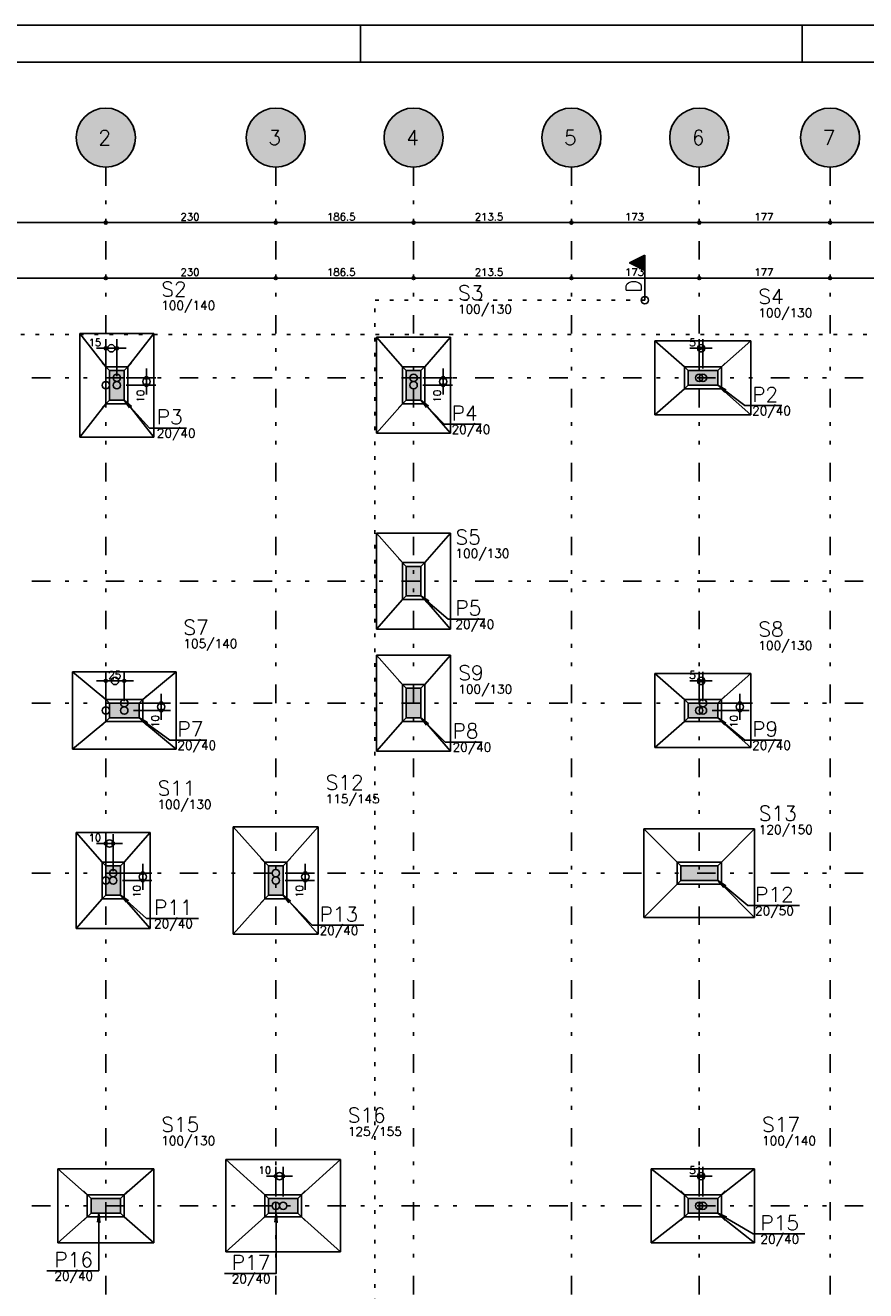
# Model space of a CAD drawing. Extents: x 0 to 119, y 0 to 84.
# Tile 4 of 9: x 24 to 47, y 50 to 84. Entities that reach past the tile are written whole.
import ezdxf

# ---------------------------------------------------------------- set-up
doc = ezdxf.new("R2010")
doc.units = 0
doc.header["$MEASUREMENT"] = 0
doc.linetypes.add('ESTILO_TQS_0002', pattern=[0.4, 0.1, -0.3])
doc.linetypes.add('ESTILO_TQS_0004', pattern=[2, 0.5, -0.4, 0.1, -0.4, 0.1, -0.5])
for name, color, linetype in [('1', 1, 'CONTINUOUS'), ('2', 2, 'CONTINUOUS'), ('3', 3, 'CONTINUOUS'), ('6', 6, 'CONTINUOUS'), ('8', 8, 'CONTINUOUS'), ('9', 9, 'CONTINUOUS')]:
    doc.layers.add(name, color=color, linetype=linetype)
doc.styles.get("Standard").update_dxf_attribs({"font": 'ROMANS.SHX'})

msp = doc.modelspace()

# ---------------------------------------------------------------- linework, layer by layer
at = {"layer": '1', "linetype": 'Continuous'}
for p, q in [((0, 84.1), (118.9, 84.1)), ((32.95, 83.1), (32.95, 84.1)), ((44.9, 83.1), (44.9, 84.1)), ((15.405, 78.761), (26.305, 78.761)), ((25.805, 78.761), (30.905, 78.761)), ((26.055, 78.761), (26.055, 78.761)), ((26.055, 78.761), (26.055, 78.761)), ((30.405, 78.761), (34.635, 78.761)), ((30.655, 78.761), (30.655, 78.761)), ((30.655, 78.761), (30.655, 78.761)), ((34.135, 78.761), (38.905, 78.761)), ((34.385, 78.761), (34.385, 78.761)), ((34.385, 78.761), (34.385, 78.761)), ((38.405, 78.761), (42.365, 78.761)), ((38.655, 78.761), (38.655, 78.761)), ((38.655, 78.761), (38.655, 78.761)), ((41.865, 78.761), (45.905, 78.761)), ((42.115, 78.761), (42.115, 78.761)), ((42.115, 78.761), (42.115, 78.761)), ((45.405, 78.761), (55.365, 78.761)), ((45.655, 78.761), (45.655, 78.761)), ((45.655, 78.761), (45.655, 78.761)), ((15.405, 77.261), (26.305, 77.261)), ((25.805, 77.261), (30.905, 77.261)), ((26.055, 77.261), (26.055, 77.261)), ((26.055, 77.261), (26.055, 77.261)), ((30.405, 77.261), (34.635, 77.261)), ((30.655, 77.261), (30.655, 77.261)), ((30.655, 77.261), (30.655, 77.261)), ((34.135, 77.261), (38.905, 77.261)), ((34.385, 77.261), (34.385, 77.261)), ((34.385, 77.261), (34.385, 77.261)), ((38.405, 77.261), (42.365, 77.261)), ((38.655, 77.261), (38.655, 77.261)), ((38.655, 77.261), (38.655, 77.261)), ((41.865, 77.261), (45.905, 77.261)), ((42.115, 77.261), (42.115, 77.261)), ((42.115, 77.261), (42.115, 77.261)), ((45.405, 77.261), (55.365, 77.261)), ((45.655, 77.261), (45.655, 77.261)), ((45.655, 77.261), (45.655, 77.261)), ((26.605, 75.361), (25.805, 75.361)), ((26.605, 75.361), (25.805, 75.361)), ((26.055, 74.611), (26.055, 75.611)), ((26.055, 74.611), (26.055, 75.611)), ((26.355, 74.611), (26.355, 75.611)), ((26.355, 74.611), (26.355, 75.611)), ((42.465, 75.361), (41.865, 75.361)), ((42.465, 75.361), (41.865, 75.361)), ((42.115, 74.811), (42.115, 75.611)), ((42.115, 74.811), (42.115, 75.611)), ((42.215, 74.811), (42.215, 75.611)), ((42.215, 74.811), (42.215, 75.611)), ((26.155, 74.761), (25.955, 74.961)), ((26.555, 74.761), (26.755, 74.961)), ((27.155, 74.111), (27.155, 74.811)), ((27.155, 74.111), (27.155, 74.811)), ((34.185, 74.761), (33.985, 74.961)), ((34.585, 74.761), (34.785, 74.961)), ((35.185, 74.111), (35.185, 74.811)), ((35.185, 74.111), (35.185, 74.811)), ((41.815, 74.761), (41.615, 74.961)), ((42.615, 74.761), (42.815, 74.961)), ((26.055, 74.361), (26.055, 74.361)), ((26.055, 74.361), (26.055, 74.361)), ((26.355, 74.561), (26.355, 74.561)), ((26.355, 74.561), (26.355, 74.561)), ((26.355, 74.361), (26.355, 74.361)), ((26.355, 74.361), (26.355, 74.361)), ((26.355, 74.361), (26.355, 74.361)), ((26.355, 74.361), (26.355, 74.361)), ((26.355, 74.361), (26.355, 74.361)), ((26.355, 74.361), (26.355, 74.361)), ((26.605, 74.561), (27.405, 74.561)), ((26.605, 74.561), (27.405, 74.561)), ((26.605, 74.361), (27.405, 74.361)), ((26.605, 74.361), (27.405, 74.361)), ((34.385, 74.561), (34.385, 74.561)), ((34.385, 74.561), (34.385, 74.561)), ((34.385, 74.361), (34.385, 74.361)), ((34.385, 74.361), (34.385, 74.361)), ((34.385, 74.361), (34.385, 74.361)), ((34.385, 74.361), (34.385, 74.361)), ((34.635, 74.561), (35.435, 74.561)), ((34.635, 74.561), (35.435, 74.561)), ((34.635, 74.361), (35.435, 74.361)), ((34.635, 74.361), (35.435, 74.361)), ((41.815, 74.361), (41.615, 74.161)), ((42.115, 74.561), (42.115, 74.561)), ((42.115, 74.561), (42.115, 74.561)), ((42.215, 74.561), (42.215, 74.561)), ((42.215, 74.561), (42.215, 74.561)), ((42.215, 74.561), (42.215, 74.561)), ((42.215, 74.561), (42.215, 74.561)), ((42.615, 74.361), (42.815, 74.161)), ((26.155, 73.961), (25.955, 73.761)), ((26.555, 73.961), (26.755, 73.761)), ((34.185, 73.961), (33.985, 73.761)), ((34.585, 73.961), (34.785, 73.761)), ((34.185, 69.461), (33.985, 69.661)), ((34.585, 69.461), (34.785, 69.661)), ((34.385, 69.061), (34.385, 69.061)), ((34.385, 69.061), (34.385, 69.061)), ((34.185, 68.661), (33.985, 68.461)), ((34.585, 68.661), (34.785, 68.461)), ((26.055, 65.811), (26.055, 66.611)), ((26.055, 65.811), (26.055, 66.611)), ((26.555, 65.811), (26.555, 66.611)), ((26.555, 65.811), (26.555, 66.611)), ((42.115, 65.811), (42.115, 66.611)), ((42.115, 65.811), (42.115, 66.611)), ((42.215, 65.811), (42.215, 66.611)), ((42.215, 65.811), (42.215, 66.611)), ((26.805, 66.361), (25.805, 66.361)), ((26.805, 66.361), (25.805, 66.361)), ((34.185, 66.161), (33.985, 66.361)), ((34.585, 66.161), (34.785, 66.361)), ((42.465, 66.361), (41.865, 66.361)), ((42.465, 66.361), (41.865, 66.361)), ((26.155, 65.761), (25.955, 65.961)), ((26.555, 65.761), (26.555, 65.761)), ((26.555, 65.761), (26.555, 65.761)), ((26.805, 65.761), (27.805, 65.761)), ((26.805, 65.761), (27.805, 65.761)), ((26.955, 65.761), (27.155, 65.961)), ((27.555, 65.311), (27.555, 66.011)), ((27.555, 65.311), (27.555, 66.011)), ((34.385, 65.761), (34.385, 65.761)), ((34.385, 65.761), (34.385, 65.761)), ((41.815, 65.761), (41.615, 65.961)), ((42.215, 65.761), (42.215, 65.761)), ((42.215, 65.761), (42.215, 65.761)), ((42.465, 65.761), (43.465, 65.761)), ((42.465, 65.761), (43.465, 65.761)), ((42.615, 65.761), (42.815, 65.961)), ((43.215, 65.311), (43.215, 66.011)), ((43.215, 65.311), (43.215, 66.011)), ((26.055, 65.561), (26.055, 65.561)), ((26.055, 65.561), (26.055, 65.561)), ((26.555, 65.561), (26.555, 65.561)), ((26.555, 65.561), (26.555, 65.561)), ((26.555, 65.561), (26.555, 65.561)), ((26.555, 65.561), (26.555, 65.561)), ((26.555, 65.561), (26.555, 65.561)), ((26.555, 65.561), (26.555, 65.561)), ((26.805, 65.561), (27.805, 65.561)), ((26.805, 65.561), (27.805, 65.561)), ((42.115, 65.561), (42.115, 65.561)), ((42.115, 65.561), (42.115, 65.561)), ((42.215, 65.561), (42.215, 65.561)), ((42.215, 65.561), (42.215, 65.561)), ((42.215, 65.561), (42.215, 65.561)), ((42.215, 65.561), (42.215, 65.561)), ((42.215, 65.561), (42.215, 65.561)), ((42.215, 65.561), (42.215, 65.561)), ((42.465, 65.561), (43.465, 65.561)), ((42.465, 65.561), (43.465, 65.561)), ((26.155, 65.361), (25.955, 65.161)), ((26.955, 65.361), (27.155, 65.161)), ((34.185, 65.361), (33.985, 65.161)), ((34.585, 65.361), (34.785, 65.161)), ((41.815, 65.361), (41.615, 65.161)), ((42.615, 65.361), (42.815, 65.161)), ((26.055, 61.211), (26.055, 62.211)), ((26.055, 61.211), (26.055, 62.211)), ((26.255, 61.211), (26.255, 62.211)), ((26.255, 61.211), (26.255, 62.211)), ((26.505, 61.961), (25.805, 61.961)), ((26.505, 61.961), (25.805, 61.961)), ((26.055, 61.361), (25.855, 61.561)), ((26.455, 61.361), (26.655, 61.561)), ((27.055, 60.711), (27.055, 61.411)), ((27.055, 60.711), (27.055, 61.411)), ((30.455, 61.361), (30.255, 61.561)), ((30.855, 61.361), (31.055, 61.561)), ((31.455, 60.711), (31.455, 61.411)), ((31.455, 60.711), (31.455, 61.411)), ((41.615, 61.361), (41.415, 61.561)), ((42.615, 61.361), (42.815, 61.561)), ((26.055, 60.961), (26.055, 60.961)), ((26.055, 60.961), (26.055, 60.961)), ((26.255, 61.161), (26.255, 61.161)), ((26.255, 61.161), (26.255, 61.161)), ((26.255, 60.961), (26.255, 60.961)), ((26.255, 60.961), (26.255, 60.961)), ((26.255, 60.961), (26.255, 60.961)), ((26.255, 60.961), (26.255, 60.961)), ((26.255, 60.961), (26.255, 60.961)), ((26.255, 60.961), (26.255, 60.961)), ((26.505, 61.161), (27.305, 61.161)), ((26.505, 61.161), (27.305, 61.161)), ((26.505, 60.961), (27.305, 60.961)), ((26.505, 60.961), (27.305, 60.961)), ((30.655, 61.161), (30.655, 61.161)), ((30.655, 61.161), (30.655, 61.161)), ((30.655, 60.961), (30.655, 60.961)), ((30.655, 60.961), (30.655, 60.961)), ((30.655, 60.961), (30.655, 60.961)), ((30.655, 60.961), (30.655, 60.961)), ((30.905, 61.161), (31.705, 61.161)), ((30.905, 61.161), (31.705, 61.161)), ((30.905, 60.961), (31.705, 60.961)), ((30.905, 60.961), (31.705, 60.961)), ((41.615, 60.961), (41.415, 60.761)), ((42.115, 61.161), (42.115, 61.161)), ((42.115, 61.161), (42.115, 61.161)), ((42.615, 60.961), (42.815, 60.761)), ((26.055, 60.561), (25.855, 60.361)), ((26.455, 60.561), (26.655, 60.361)), ((30.455, 60.561), (30.255, 60.361)), ((30.855, 60.561), (31.055, 60.361)), ((30.655, 52.411), (30.655, 53.211)), ((30.655, 52.411), (30.655, 53.211)), ((30.855, 52.411), (30.855, 53.211)), ((30.855, 52.411), (30.855, 53.211)), ((42.115, 52.411), (42.115, 53.211)), ((42.115, 52.411), (42.115, 53.211)), ((42.215, 52.411), (42.215, 53.211)), ((42.215, 52.411), (42.215, 53.211)), ((31.105, 52.961), (30.405, 52.961)), ((31.105, 52.961), (30.405, 52.961)), ((42.465, 52.961), (41.865, 52.961)), ((42.465, 52.961), (41.865, 52.961)), ((25.655, 52.361), (25.455, 52.561)), ((26.455, 52.361), (26.655, 52.561)), ((30.455, 52.361), (30.255, 52.561)), ((31.255, 52.361), (31.455, 52.561)), ((41.815, 52.361), (41.615, 52.561)), ((42.615, 52.361), (42.815, 52.561)), ((26.055, 52.161), (26.055, 52.161)), ((26.055, 52.161), (26.055, 52.161)), ((30.655, 52.161), (30.655, 52.161)), ((30.655, 52.161), (30.655, 52.161)), ((30.855, 52.161), (30.855, 52.161)), ((30.855, 52.161), (30.855, 52.161)), ((30.855, 52.161), (30.855, 52.161)), ((30.855, 52.161), (30.855, 52.161)), ((42.115, 52.161), (42.115, 52.161)), ((42.115, 52.161), (42.115, 52.161)), ((42.215, 52.161), (42.215, 52.161)), ((42.215, 52.161), (42.215, 52.161)), ((42.215, 52.161), (42.215, 52.161)), ((42.215, 52.161), (42.215, 52.161)), ((25.655, 51.961), (25.455, 51.761)), ((26.455, 51.961), (26.655, 51.761)), ((30.455, 51.961), (30.255, 51.761)), ((31.255, 51.961), (31.455, 51.761)), ((41.815, 51.961), (41.615, 51.761)), ((42.615, 51.961), (42.815, 51.761))]:
    msp.add_line(p, q, dxfattribs=at)
at = {"layer": '1', "linetype": 'ESTILO_TQS_0004'}
for p, q in [((26.055, 80.261), (26.055, 5.261)), ((30.655, 80.261), (30.655, 5.261)), ((34.385, 80.261), (34.385, 5.261)), ((38.655, 80.261), (38.655, 5.261)), ((42.115, 80.261), (42.115, 5.261)), ((45.655, 80.261), (45.655, 5.261)), ((10.055, 74.561), (82.615, 74.561)), ((10.055, 69.061), (82.615, 69.061)), ((10.055, 65.761), (82.615, 65.761)), ((10.055, 61.161), (82.615, 61.161)), ((10.055, 52.161), (82.615, 52.161))]:
    msp.add_line(p, q, dxfattribs=at)
at = {"layer": '1', "linetype": 'Continuous'}
for points in [[(27.355, 75.761), (25.355, 75.761)], [(25.355, 75.761), (25.355, 72.961)], [(26.055, 74.861), (25.355, 75.761)], [(26.655, 74.861), (27.355, 75.761)], [(27.355, 72.961), (27.355, 75.761)], [(35.385, 75.661), (33.385, 75.661)], [(33.385, 75.661), (33.385, 73.061)], [(34.085, 74.861), (33.385, 75.661)], [(34.685, 74.861), (35.385, 75.661)], [(35.385, 73.061), (35.385, 75.661)], [(43.515, 75.561), (40.915, 75.561)], [(40.915, 75.561), (40.915, 73.561)], [(41.715, 74.861), (40.915, 75.561)], [(42.715, 74.861), (43.515, 75.561)], [(43.515, 73.561), (43.515, 75.561)], [(26.655, 74.861), (26.055, 74.861), (26.055, 73.861), (26.655, 73.861), (26.655, 74.861)], [(34.685, 74.861), (34.085, 74.861), (34.085, 73.861), (34.685, 73.861), (34.685, 74.861)], [(42.715, 74.261), (42.715, 74.861), (41.715, 74.861), (41.715, 74.261), (42.715, 74.261)], [(44.347, 73.813), (43.347, 73.813), (42.615, 74.361), (42.833, 74.238), (42.615, 74.361), (42.794, 74.186)], [(28.235, 73.204), (27.235, 73.204), (26.555, 73.961), (26.745, 73.798), (26.555, 73.961), (26.696, 73.754)], [(36.213, 73.308), (35.213, 73.308), (34.585, 73.961), (34.78, 73.805), (34.585, 73.961), (34.733, 73.759)], [(41.715, 74.261), (40.915, 73.561)], [(42.715, 74.261), (43.515, 73.561)], [(26.055, 73.861), (25.355, 72.961)], [(26.655, 73.861), (27.355, 72.961)], [(34.085, 73.861), (33.385, 73.061)], [(34.685, 73.861), (35.385, 73.061)], [(40.915, 73.561), (43.515, 73.561)], [(25.355, 72.961), (27.355, 72.961)], [(33.385, 73.061), (35.385, 73.061)], [(35.385, 70.361), (33.385, 70.361)], [(33.385, 70.361), (33.385, 67.761)], [(34.085, 69.561), (33.385, 70.361)], [(34.685, 69.561), (35.385, 70.361)], [(35.385, 67.761), (35.385, 70.361)], [(34.685, 69.561), (34.085, 69.561), (34.085, 68.561), (34.685, 68.561), (34.685, 69.561)], [(34.085, 68.561), (33.385, 67.761)], [(36.317, 68.034), (35.317, 68.034), (34.585, 68.661), (34.794, 68.524), (34.585, 68.661), (34.752, 68.475)], [(34.685, 68.561), (35.385, 67.761)], [(33.385, 67.761), (35.385, 67.761)], [(35.385, 67.061), (33.385, 67.061)], [(33.385, 67.061), (33.385, 64.461)], [(34.085, 66.261), (33.385, 67.061)], [(34.685, 66.261), (35.385, 67.061)], [(35.385, 64.461), (35.385, 67.061)], [(25.155, 66.611), (25.155, 64.511)], [(27.955, 66.611), (25.155, 66.611)], [(26.055, 65.861), (25.155, 66.611)], [(27.055, 65.861), (27.955, 66.611)], [(27.955, 64.511), (27.955, 66.611)], [(40.915, 66.561), (40.915, 64.561)], [(43.515, 66.561), (40.915, 66.561)], [(41.715, 65.861), (40.915, 66.561)], [(42.715, 65.861), (43.515, 66.561)], [(43.515, 64.561), (43.515, 66.561)], [(34.685, 66.261), (34.085, 66.261), (34.085, 65.261), (34.685, 65.261), (34.685, 66.261)], [(26.055, 65.861), (26.055, 65.261), (27.055, 65.261), (27.055, 65.861), (26.055, 65.861)], [(41.715, 65.861), (41.715, 65.261), (42.715, 65.261), (42.715, 65.861), (41.715, 65.861)], [(26.055, 65.261), (25.155, 64.511)], [(28.792, 64.761), (27.792, 64.761), (26.955, 65.361), (27.175, 65.243), (26.955, 65.361), (27.137, 65.19)], [(27.055, 65.261), (27.955, 64.511)], [(34.085, 65.261), (33.385, 64.461)], [(36.239, 64.708), (35.239, 64.708), (34.585, 65.361), (34.783, 65.209), (34.585, 65.361), (34.737, 65.162)], [(34.685, 65.261), (35.385, 64.461)], [(41.715, 65.261), (40.915, 64.561)], [(44.347, 64.761), (43.347, 64.761), (42.615, 65.361), (42.827, 65.229), (42.615, 65.361), (42.786, 65.178)], [(42.715, 65.261), (43.515, 64.561)], [(25.155, 64.511), (27.955, 64.511)], [(33.385, 64.461), (35.385, 64.461)], [(40.915, 64.561), (43.515, 64.561)], [(31.805, 62.411), (29.505, 62.411)], [(29.505, 62.411), (29.505, 59.511)], [(30.355, 61.461), (29.505, 62.411)], [(30.955, 61.461), (31.805, 62.411)], [(31.805, 59.511), (31.805, 62.411)], [(40.615, 62.361), (40.615, 59.961)], [(43.615, 62.361), (40.615, 62.361)], [(41.515, 61.461), (40.615, 62.361)], [(42.715, 61.461), (43.615, 62.361)], [(43.615, 59.961), (43.615, 62.361)], [(27.255, 62.261), (25.255, 62.261)], [(25.255, 62.261), (25.255, 59.661)], [(25.955, 61.461), (25.255, 62.261)], [(26.555, 61.461), (27.255, 62.261)], [(27.255, 59.661), (27.255, 62.261)], [(25.955, 60.461), (26.555, 60.461), (26.555, 61.461), (25.955, 61.461), (25.955, 60.461)], [(30.355, 60.461), (30.955, 60.461), (30.955, 61.461), (30.355, 61.461), (30.355, 60.461)], [(41.515, 61.461), (41.515, 60.861), (42.715, 60.861), (42.715, 61.461), (41.515, 61.461)], [(44.826, 60.282), (43.426, 60.282), (42.615, 60.961), (42.826, 60.827), (42.615, 60.961), (42.784, 60.776)], [(41.515, 60.861), (40.615, 59.961)], [(42.715, 60.861), (43.615, 59.961)], [(25.955, 60.461), (25.255, 59.661)], [(28.561, 59.934), (27.161, 59.934), (26.455, 60.561), (26.662, 60.421), (26.455, 60.561), (26.619, 60.372)], [(26.555, 60.461), (27.255, 59.661)], [(30.355, 60.461), (29.505, 59.511)], [(33.04, 59.751), (31.64, 59.751), (30.855, 60.561), (31.051, 60.405), (30.855, 60.561), (31.004, 60.36)], [(30.955, 60.461), (31.805, 59.511)], [(40.615, 59.961), (43.615, 59.961)], [(25.255, 59.661), (27.255, 59.661)], [(29.505, 59.511), (31.805, 59.511)], [(29.305, 53.411), (29.305, 50.911)], [(32.405, 53.411), (29.305, 53.411)], [(30.355, 52.461), (29.305, 53.411)], [(31.355, 52.461), (32.405, 53.411)], [(32.405, 50.911), (32.405, 53.411)], [(24.755, 53.161), (24.755, 51.161)], [(27.355, 53.161), (24.755, 53.161)], [(25.555, 52.461), (24.755, 53.161)], [(26.555, 52.461), (27.355, 53.161)], [(27.355, 51.161), (27.355, 53.161)], [(40.815, 53.161), (40.815, 51.161)], [(43.615, 53.161), (40.815, 53.161)], [(41.715, 52.461), (40.815, 53.161)], [(42.715, 52.461), (43.615, 53.161)], [(43.615, 51.161), (43.615, 53.161)], [(25.555, 52.461), (25.555, 51.861), (26.555, 51.861), (26.555, 52.461), (25.555, 52.461)], [(30.355, 52.461), (30.355, 51.861), (31.355, 51.861), (31.355, 52.461), (30.355, 52.461)], [(41.715, 52.461), (41.715, 51.861), (42.715, 51.861), (42.715, 52.461), (41.715, 52.461)], [(24.463, 50.403), (25.863, 50.403), (25.863, 51.961), (25.896, 51.713), (25.863, 51.961), (25.831, 51.713)], [(25.555, 51.861), (24.755, 51.161)], [(26.555, 51.861), (27.355, 51.161)], [(29.263, 50.327), (30.663, 50.327), (30.663, 51.961), (30.696, 51.713), (30.663, 51.961), (30.631, 51.713)], [(30.355, 51.861), (29.305, 50.911)], [(31.355, 51.861), (32.405, 50.911)], [(41.715, 51.861), (40.815, 51.161)], [(44.972, 51.399), (43.572, 51.399), (42.615, 51.961), (42.845, 51.863), (42.615, 51.961), (42.812, 51.807)], [(42.715, 51.861), (43.615, 51.161)], [(24.755, 51.161), (27.355, 51.161)], [(40.815, 51.161), (43.615, 51.161)], [(29.305, 50.911), (32.405, 50.911)]]:
    msp.add_lwpolyline(points, dxfattribs=at)
for centre, radius in [((26.055, 78.761), 0.04), ((26.055, 78.761), 0.04), ((26.055, 78.761), 0.02), ((26.055, 78.761), 0.02), ((30.655, 78.761), 0.04), ((30.655, 78.761), 0.04), ((30.655, 78.761), 0.02), ((30.655, 78.761), 0.02), ((34.385, 78.761), 0.04), ((34.385, 78.761), 0.04), ((34.385, 78.761), 0.02), ((34.385, 78.761), 0.02), ((38.655, 78.761), 0.04), ((38.655, 78.761), 0.04), ((38.655, 78.761), 0.02), ((38.655, 78.761), 0.02), ((42.115, 78.761), 0.04), ((42.115, 78.761), 0.04), ((42.115, 78.761), 0.02), ((42.115, 78.761), 0.02), ((45.655, 78.761), 0.04), ((45.655, 78.761), 0.04), ((45.655, 78.761), 0.02), ((45.655, 78.761), 0.02), ((26.055, 77.261), 0.04), ((26.055, 77.261), 0.04), ((26.055, 77.261), 0.02), ((26.055, 77.261), 0.02), ((30.655, 77.261), 0.04), ((30.655, 77.261), 0.04), ((30.655, 77.261), 0.02), ((30.655, 77.261), 0.02), ((34.385, 77.261), 0.04), ((34.385, 77.261), 0.04), ((34.385, 77.261), 0.02), ((34.385, 77.261), 0.02), ((38.655, 77.261), 0.04), ((38.655, 77.261), 0.04), ((38.655, 77.261), 0.02), ((38.655, 77.261), 0.02), ((42.115, 77.261), 0.04), ((42.115, 77.261), 0.04), ((42.115, 77.261), 0.02), ((42.115, 77.261), 0.02), ((45.655, 77.261), 0.04), ((45.655, 77.261), 0.04), ((45.655, 77.261), 0.02), ((45.655, 77.261), 0.02), ((40.642, 76.662), 0.1), ((26.055, 75.361), 0.04), ((26.055, 75.361), 0.04), ((26.055, 75.361), 0.02), ((26.055, 75.361), 0.02), ((26.205, 75.361), 0.1), ((26.205, 75.361), 0.1), ((26.355, 75.361), 0.04), ((26.355, 75.361), 0.04), ((26.355, 75.361), 0.02), ((26.355, 75.361), 0.02), ((42.165, 75.361), 0.1), ((42.165, 75.361), 0.1), ((42.115, 75.361), 0.04), ((42.115, 75.361), 0.04), ((42.115, 75.361), 0.02), ((42.115, 75.361), 0.02), ((42.215, 75.361), 0.04), ((42.215, 75.361), 0.04), ((42.215, 75.361), 0.02), ((42.215, 75.361), 0.02), ((26.355, 74.561), 0.1), ((26.355, 74.561), 0.1), ((34.385, 74.561), 0.1), ((34.385, 74.561), 0.1), ((42.115, 74.561), 0.1), ((42.115, 74.561), 0.1), ((42.215, 74.561), 0.1), ((42.215, 74.561), 0.1), ((26.055, 74.361), 0.1), ((26.055, 74.361), 0.1), ((26.355, 74.361), 0.1), ((26.355, 74.361), 0.1), ((26.355, 74.361), 0.1), ((26.355, 74.361), 0.1), ((27.155, 74.461), 0.1), ((27.155, 74.461), 0.1), ((27.155, 74.561), 0.04), ((27.155, 74.561), 0.04), ((27.155, 74.361), 0.04), ((27.155, 74.361), 0.04), ((27.155, 74.561), 0.02), ((27.155, 74.561), 0.02), ((27.155, 74.361), 0.02), ((27.155, 74.361), 0.02), ((34.385, 74.361), 0.1), ((34.385, 74.361), 0.1), ((35.185, 74.461), 0.1), ((35.185, 74.461), 0.1), ((35.185, 74.561), 0.04), ((35.185, 74.561), 0.04), ((35.185, 74.361), 0.04), ((35.185, 74.361), 0.04), ((35.185, 74.561), 0.02), ((35.185, 74.561), 0.02), ((35.185, 74.361), 0.02), ((35.185, 74.361), 0.02), ((26.305, 66.361), 0.1), ((26.305, 66.361), 0.1), ((42.165, 66.361), 0.1), ((42.165, 66.361), 0.1), ((26.055, 66.361), 0.04), ((26.055, 66.361), 0.04), ((26.055, 66.361), 0.02), ((26.055, 66.361), 0.02), ((26.555, 66.361), 0.04), ((26.555, 66.361), 0.04), ((26.555, 66.361), 0.02), ((26.555, 66.361), 0.02), ((42.115, 66.361), 0.04), ((42.115, 66.361), 0.04), ((42.115, 66.361), 0.02), ((42.115, 66.361), 0.02), ((42.215, 66.361), 0.04), ((42.215, 66.361), 0.04), ((42.215, 66.361), 0.02), ((42.215, 66.361), 0.02), ((26.555, 65.761), 0.1), ((26.555, 65.761), 0.1), ((27.555, 65.661), 0.1), ((27.555, 65.661), 0.1), ((27.555, 65.761), 0.04), ((27.555, 65.761), 0.04), ((27.555, 65.761), 0.02), ((27.555, 65.761), 0.02), ((42.215, 65.761), 0.1), ((42.215, 65.761), 0.1), ((43.215, 65.661), 0.1), ((43.215, 65.661), 0.1), ((43.215, 65.761), 0.04), ((43.215, 65.761), 0.04), ((43.215, 65.761), 0.02), ((43.215, 65.761), 0.02), ((26.055, 65.561), 0.1), ((26.055, 65.561), 0.1), ((26.555, 65.561), 0.1), ((26.555, 65.561), 0.1), ((26.555, 65.561), 0.1), ((26.555, 65.561), 0.1), ((27.555, 65.561), 0.04), ((27.555, 65.561), 0.04), ((27.555, 65.561), 0.02), ((27.555, 65.561), 0.02), ((42.115, 65.561), 0.1), ((42.115, 65.561), 0.1), ((42.215, 65.561), 0.1), ((42.215, 65.561), 0.1), ((42.215, 65.561), 0.1), ((42.215, 65.561), 0.1), ((43.215, 65.561), 0.04), ((43.215, 65.561), 0.04), ((43.215, 65.561), 0.02), ((43.215, 65.561), 0.02), ((26.055, 61.961), 0.04), ((26.055, 61.961), 0.04), ((26.055, 61.961), 0.02), ((26.055, 61.961), 0.02), ((26.155, 61.961), 0.1), ((26.155, 61.961), 0.1), ((26.255, 61.961), 0.04), ((26.255, 61.961), 0.04), ((26.255, 61.961), 0.02), ((26.255, 61.961), 0.02), ((26.055, 60.961), 0.1), ((26.055, 60.961), 0.1), ((26.255, 61.161), 0.1), ((26.255, 61.161), 0.1), ((26.255, 60.961), 0.1), ((26.255, 60.961), 0.1), ((26.255, 60.961), 0.1), ((26.255, 60.961), 0.1), ((27.055, 61.061), 0.1), ((27.055, 61.061), 0.1), ((27.055, 61.161), 0.04), ((27.055, 61.161), 0.04), ((27.055, 60.961), 0.04), ((27.055, 60.961), 0.04), ((27.055, 61.161), 0.02), ((27.055, 61.161), 0.02), ((27.055, 60.961), 0.02), ((27.055, 60.961), 0.02), ((30.655, 61.161), 0.1), ((30.655, 61.161), 0.1), ((30.655, 60.961), 0.1), ((30.655, 60.961), 0.1), ((31.455, 61.061), 0.1), ((31.455, 61.061), 0.1), ((31.455, 61.161), 0.04), ((31.455, 61.161), 0.04), ((31.455, 60.961), 0.04), ((31.455, 60.961), 0.04), ((31.455, 61.161), 0.02), ((31.455, 61.161), 0.02), ((31.455, 60.961), 0.02), ((31.455, 60.961), 0.02), ((30.655, 52.961), 0.04), ((30.655, 52.961), 0.04), ((30.655, 52.961), 0.02), ((30.655, 52.961), 0.02), ((30.755, 52.961), 0.1), ((30.755, 52.961), 0.1), ((30.855, 52.961), 0.04), ((30.855, 52.961), 0.04), ((30.855, 52.961), 0.02), ((30.855, 52.961), 0.02), ((42.165, 52.961), 0.1), ((42.165, 52.961), 0.1), ((42.115, 52.961), 0.04), ((42.115, 52.961), 0.04), ((42.115, 52.961), 0.02), ((42.115, 52.961), 0.02), ((42.215, 52.961), 0.04), ((42.215, 52.961), 0.04), ((42.215, 52.961), 0.02), ((42.215, 52.961), 0.02), ((30.655, 52.161), 0.1), ((30.655, 52.161), 0.1), ((30.855, 52.161), 0.1), ((30.855, 52.161), 0.1), ((42.115, 52.161), 0.1), ((42.115, 52.161), 0.1), ((42.215, 52.161), 0.1), ((42.215, 52.161), 0.1)]:
    msp.add_circle(centre, radius, dxfattribs=at)
at = {"layer": '2', "linetype": 'Continuous'}
for centre in [(26.055, 81.061), (30.655, 81.061), (34.385, 81.061), (38.655, 81.061), (42.115, 81.061), (45.655, 81.061)]:
    msp.add_circle(centre, 0.8, dxfattribs=at)
at = {"layer": '3', "linetype": 'Continuous'}
for p, q in [((40.642, 77.878), (40.227, 77.671)), ((40.64, 77.876), (40.231, 77.671)), ((40.355, 77.733), (40.355, 77.609)), ((40.386, 77.749), (40.386, 77.593)), ((40.419, 77.765), (40.418, 77.577)), ((40.45, 77.781), (40.45, 77.561)), ((40.482, 77.797), (40.482, 77.545)), ((40.514, 77.813), (40.514, 77.529)), ((40.546, 77.829), (40.546, 77.513)), ((40.578, 77.845), (40.578, 77.497)), ((40.61, 77.861), (40.61, 77.482)), ((40.64, 77.876), (40.64, 76.662)), ((40.642, 76.662), (40.642, 77.878)), ((40.227, 77.671), (40.64, 77.464)), ((40.231, 77.671), (40.64, 77.466)), ((40.259, 77.685), (40.259, 77.657)), ((40.291, 77.701), (40.291, 77.641)), ((40.323, 77.717), (40.323, 77.625))]:
    msp.add_line(p, q, dxfattribs=at)
at = {"layer": '3', "linetype": 'ESTILO_TQS_0002'}
for p, q in [((33.335, 20.342), (33.335, 76.662)), ((40.642, 76.662), (33.335, 76.662)), ((8.152, 75.731), (47.493, 75.731))]:
    msp.add_line(p, q, dxfattribs=at)
at = {"layer": '3', "linetype": 'Continuous'}
msp.add_lwpolyline([(40.64, 77.876), (40.231, 77.671), (40.64, 77.466), (40.64, 77.876)], dxfattribs=at)
at = {"layer": '6', "linetype": 'Continuous'}
for points in [[(26.555, 74.761), (26.155, 74.761), (26.155, 73.961), (26.555, 73.961), (26.555, 74.761)], [(34.585, 74.761), (34.185, 74.761), (34.185, 73.961), (34.585, 73.961), (34.585, 74.761)], [(42.615, 74.361), (42.615, 74.761), (41.815, 74.761), (41.815, 74.361), (42.615, 74.361)], [(34.585, 69.461), (34.185, 69.461), (34.185, 68.661), (34.585, 68.661), (34.585, 69.461)], [(34.585, 66.161), (34.185, 66.161), (34.185, 65.361), (34.585, 65.361), (34.585, 66.161)], [(26.155, 65.761), (26.155, 65.361), (26.955, 65.361), (26.955, 65.761), (26.155, 65.761)], [(41.815, 65.761), (41.815, 65.361), (42.615, 65.361), (42.615, 65.761), (41.815, 65.761)], [(26.055, 60.561), (26.455, 60.561), (26.455, 61.361), (26.055, 61.361), (26.055, 60.561)], [(30.455, 60.561), (30.855, 60.561), (30.855, 61.361), (30.455, 61.361), (30.455, 60.561)], [(41.615, 61.361), (41.615, 60.961), (42.615, 60.961), (42.615, 61.361), (41.615, 61.361)], [(25.655, 52.361), (25.655, 51.961), (26.455, 51.961), (26.455, 52.361), (25.655, 52.361)], [(30.455, 52.361), (30.455, 51.961), (31.255, 51.961), (31.255, 52.361), (30.455, 52.361)], [(41.815, 52.361), (41.815, 51.961), (42.615, 51.961), (42.615, 52.361), (41.815, 52.361)]]:
    msp.add_lwpolyline(points, dxfattribs=at)
at = {"layer": '8', "linetype": 'Continuous'}
msp.add_line((2.5, 83.1), (117.9, 83.1), dxfattribs=at)
at = {"layer": '9', "linetype": 'Continuous'}
for points in [[(26.855, 81.061), (25.892, 81.844), (25.787, 81.814)], [(26.855, 81.061), (26, 81.859), (25.892, 81.844)], [(26.855, 81.061), (26.109, 81.859), (26, 81.859)], [(26.855, 81.061), (26.218, 81.844), (26.109, 81.859)], [(26.855, 81.061), (26.323, 81.814), (26.218, 81.844)], [(31.455, 81.061), (30.492, 81.844), (30.387, 81.814)], [(31.455, 81.061), (30.6, 81.859), (30.492, 81.844)], [(31.455, 81.061), (30.709, 81.859), (30.6, 81.859)], [(31.455, 81.061), (30.818, 81.844), (30.709, 81.859)], [(31.455, 81.061), (30.923, 81.814), (30.818, 81.844)], [(35.185, 81.061), (34.222, 81.844), (34.117, 81.814)], [(35.185, 81.061), (34.33, 81.859), (34.222, 81.844)], [(35.185, 81.061), (34.439, 81.859), (34.33, 81.859)], [(35.185, 81.061), (34.548, 81.844), (34.439, 81.859)], [(35.185, 81.061), (34.653, 81.814), (34.548, 81.844)], [(39.455, 81.061), (38.492, 81.844), (38.387, 81.814)], [(39.455, 81.061), (38.6, 81.859), (38.492, 81.844)], [(39.455, 81.061), (38.709, 81.859), (38.6, 81.859)], [(39.455, 81.061), (38.818, 81.844), (38.709, 81.859)], [(39.455, 81.061), (38.923, 81.814), (38.818, 81.844)], [(42.915, 81.061), (41.952, 81.844), (41.847, 81.814)], [(42.915, 81.061), (42.06, 81.859), (41.952, 81.844)], [(42.915, 81.061), (42.169, 81.859), (42.06, 81.859)], [(42.915, 81.061), (42.278, 81.844), (42.169, 81.859)], [(42.915, 81.061), (42.383, 81.814), (42.278, 81.844)], [(46.455, 81.061), (45.492, 81.844), (45.387, 81.814)], [(46.455, 81.061), (45.6, 81.859), (45.492, 81.844)], [(46.455, 81.061), (45.709, 81.859), (45.6, 81.859)], [(46.455, 81.061), (45.818, 81.844), (45.709, 81.859)], [(46.455, 81.061), (45.923, 81.814), (45.818, 81.844)], [(26.855, 81.061), (25.434, 81.565), (25.371, 81.476)], [(26.855, 81.061), (25.509, 81.645), (25.434, 81.565)], [(26.855, 81.061), (25.594, 81.714), (25.509, 81.645)], [(26.855, 81.061), (25.687, 81.771), (25.594, 81.714)], [(26.855, 81.061), (25.787, 81.814), (25.687, 81.771)], [(26.855, 81.061), (26.423, 81.771), (26.323, 81.814)], [(26.855, 81.061), (26.516, 81.714), (26.423, 81.771)], [(26.855, 81.061), (26.601, 81.645), (26.516, 81.714)], [(26.855, 81.061), (26.675, 81.565), (26.601, 81.645)], [(26.855, 81.061), (26.738, 81.476), (26.675, 81.565)], [(31.455, 81.061), (30.034, 81.565), (29.971, 81.476)], [(31.455, 81.061), (30.109, 81.645), (30.034, 81.565)], [(31.455, 81.061), (30.194, 81.714), (30.109, 81.645)], [(31.455, 81.061), (30.287, 81.771), (30.194, 81.714)], [(31.455, 81.061), (30.387, 81.814), (30.287, 81.771)], [(31.455, 81.061), (31.023, 81.771), (30.923, 81.814)], [(31.455, 81.061), (31.116, 81.714), (31.023, 81.771)], [(31.455, 81.061), (31.201, 81.645), (31.116, 81.714)], [(31.455, 81.061), (31.275, 81.565), (31.201, 81.645)], [(31.455, 81.061), (31.338, 81.476), (31.275, 81.565)], [(35.185, 81.061), (33.764, 81.565), (33.701, 81.476)], [(35.185, 81.061), (33.839, 81.645), (33.764, 81.565)], [(35.185, 81.061), (33.924, 81.714), (33.839, 81.645)], [(35.185, 81.061), (34.017, 81.771), (33.924, 81.714)], [(35.185, 81.061), (34.117, 81.814), (34.017, 81.771)], [(35.185, 81.061), (34.753, 81.771), (34.653, 81.814)], [(35.185, 81.061), (34.846, 81.714), (34.753, 81.771)], [(35.185, 81.061), (34.931, 81.645), (34.846, 81.714)], [(35.185, 81.061), (35.005, 81.565), (34.931, 81.645)], [(35.185, 81.061), (35.068, 81.476), (35.005, 81.565)], [(39.455, 81.061), (38.034, 81.565), (37.971, 81.476)], [(39.455, 81.061), (38.109, 81.645), (38.034, 81.565)], [(39.455, 81.061), (38.194, 81.714), (38.109, 81.645)], [(39.455, 81.061), (38.287, 81.771), (38.194, 81.714)], [(39.455, 81.061), (38.387, 81.814), (38.287, 81.771)], [(39.455, 81.061), (39.023, 81.771), (38.923, 81.814)], [(39.455, 81.061), (39.116, 81.714), (39.023, 81.771)], [(39.455, 81.061), (39.201, 81.645), (39.116, 81.714)], [(39.455, 81.061), (39.275, 81.565), (39.201, 81.645)], [(39.455, 81.061), (39.338, 81.476), (39.275, 81.565)], [(42.915, 81.061), (41.494, 81.565), (41.431, 81.476)], [(42.915, 81.061), (41.569, 81.645), (41.494, 81.565)], [(42.915, 81.061), (41.654, 81.714), (41.569, 81.645)], [(42.915, 81.061), (41.747, 81.771), (41.654, 81.714)], [(42.915, 81.061), (41.847, 81.814), (41.747, 81.771)], [(42.915, 81.061), (42.483, 81.771), (42.383, 81.814)], [(42.915, 81.061), (42.576, 81.714), (42.483, 81.771)], [(42.915, 81.061), (42.661, 81.645), (42.576, 81.714)], [(42.915, 81.061), (42.735, 81.565), (42.661, 81.645)], [(42.915, 81.061), (42.798, 81.476), (42.735, 81.565)], [(46.455, 81.061), (45.034, 81.565), (44.971, 81.476)], [(46.455, 81.061), (45.109, 81.645), (45.034, 81.565)], [(46.455, 81.061), (45.194, 81.714), (45.109, 81.645)], [(46.455, 81.061), (45.287, 81.771), (45.194, 81.714)], [(46.455, 81.061), (45.387, 81.814), (45.287, 81.771)], [(46.455, 81.061), (46.023, 81.771), (45.923, 81.814)], [(46.455, 81.061), (46.116, 81.714), (46.023, 81.771)], [(46.455, 81.061), (46.201, 81.645), (46.116, 81.714)], [(46.455, 81.061), (46.275, 81.565), (46.201, 81.645)], [(46.455, 81.061), (46.338, 81.476), (46.275, 81.565)], [(26.855, 81.061), (25.262, 81.17), (25.255, 81.061)], [(26.855, 81.061), (25.285, 81.276), (25.262, 81.17)], [(26.855, 81.061), (25.321, 81.379), (25.285, 81.276)], [(26.855, 81.061), (25.371, 81.476), (25.321, 81.379)], [(26.855, 81.061), (26.789, 81.379), (26.738, 81.476)], [(26.855, 81.061), (26.825, 81.276), (26.789, 81.379)], [(26.855, 81.061), (26.847, 81.17), (26.825, 81.276)], [(31.455, 81.061), (29.862, 81.17), (29.855, 81.061)], [(31.455, 81.061), (29.885, 81.276), (29.862, 81.17)], [(31.455, 81.061), (29.921, 81.379), (29.885, 81.276)], [(31.455, 81.061), (29.971, 81.476), (29.921, 81.379)], [(31.455, 81.061), (31.389, 81.379), (31.338, 81.476)], [(31.455, 81.061), (31.425, 81.276), (31.389, 81.379)], [(31.455, 81.061), (31.447, 81.17), (31.425, 81.276)], [(35.185, 81.061), (33.592, 81.17), (33.585, 81.061)], [(35.185, 81.061), (33.615, 81.276), (33.592, 81.17)], [(35.185, 81.061), (33.651, 81.379), (33.615, 81.276)], [(35.185, 81.061), (33.701, 81.476), (33.651, 81.379)], [(35.185, 81.061), (35.119, 81.379), (35.068, 81.476)], [(35.185, 81.061), (35.155, 81.276), (35.119, 81.379)], [(35.185, 81.061), (35.177, 81.17), (35.155, 81.276)], [(39.455, 81.061), (37.862, 81.17), (37.855, 81.061)], [(39.455, 81.061), (37.885, 81.276), (37.862, 81.17)], [(39.455, 81.061), (37.921, 81.379), (37.885, 81.276)], [(39.455, 81.061), (37.971, 81.476), (37.921, 81.379)], [(39.455, 81.061), (39.389, 81.379), (39.338, 81.476)], [(39.455, 81.061), (39.425, 81.276), (39.389, 81.379)], [(39.455, 81.061), (39.447, 81.17), (39.425, 81.276)], [(42.915, 81.061), (41.322, 81.17), (41.315, 81.061)], [(42.915, 81.061), (41.345, 81.276), (41.322, 81.17)], [(42.915, 81.061), (41.381, 81.379), (41.345, 81.276)], [(42.915, 81.061), (41.431, 81.476), (41.381, 81.379)], [(42.915, 81.061), (42.849, 81.379), (42.798, 81.476)], [(42.915, 81.061), (42.885, 81.276), (42.849, 81.379)], [(42.915, 81.061), (42.907, 81.17), (42.885, 81.276)], [(46.455, 81.061), (44.862, 81.17), (44.855, 81.061)], [(46.455, 81.061), (44.885, 81.276), (44.862, 81.17)], [(46.455, 81.061), (44.921, 81.379), (44.885, 81.276)], [(46.455, 81.061), (44.971, 81.476), (44.921, 81.379)], [(46.455, 81.061), (46.389, 81.379), (46.338, 81.476)], [(46.455, 81.061), (46.425, 81.276), (46.389, 81.379)], [(46.455, 81.061), (46.447, 81.17), (46.425, 81.276)], [(26.855, 81.061), (25.255, 81.061), (25.262, 80.952)], [(26.855, 81.061), (25.262, 80.952), (25.285, 80.845)], [(26.855, 81.061), (25.285, 80.845), (25.321, 80.742)], [(26.855, 81.061), (25.321, 80.742), (25.371, 80.645)], [(26.855, 81.061), (25.371, 80.645), (25.434, 80.556)], [(26.855, 81.061), (25.434, 80.556), (25.509, 80.476)], [(26.855, 81.061), (25.509, 80.476), (25.594, 80.407)], [(26.855, 81.061), (25.594, 80.407), (25.687, 80.35)], [(26.855, 81.061), (25.687, 80.35), (25.787, 80.307)], [(26.855, 81.061), (25.787, 80.307), (25.892, 80.277)], [(26.855, 81.061), (25.892, 80.277), (26, 80.262)], [(26.855, 81.061), (26, 80.262), (26.109, 80.262)], [(26.855, 81.061), (26.109, 80.262), (26.218, 80.277)], [(26.855, 81.061), (26.218, 80.277), (26.323, 80.307)], [(26.855, 81.061), (26.323, 80.307), (26.423, 80.35)], [(26.855, 81.061), (26.423, 80.35), (26.516, 80.407)], [(26.855, 81.061), (26.516, 80.407), (26.601, 80.476)], [(26.855, 81.061), (26.601, 80.476), (26.675, 80.556)], [(26.855, 81.061), (26.675, 80.556), (26.738, 80.645)], [(26.855, 81.061), (26.738, 80.645), (26.789, 80.742)], [(26.855, 81.061), (26.789, 80.742), (26.825, 80.845)], [(26.855, 81.061), (26.825, 80.845), (26.847, 80.952)], [(26.855, 81.061), (26.847, 80.952), (26.855, 81.061)], [(31.455, 81.061), (29.855, 81.061), (29.862, 80.952)], [(31.455, 81.061), (29.862, 80.952), (29.885, 80.845)], [(31.455, 81.061), (29.885, 80.845), (29.921, 80.742)], [(31.455, 81.061), (29.921, 80.742), (29.971, 80.645)], [(31.455, 81.061), (29.971, 80.645), (30.034, 80.556)], [(31.455, 81.061), (30.034, 80.556), (30.109, 80.476)], [(31.455, 81.061), (30.109, 80.476), (30.194, 80.407)], [(31.455, 81.061), (30.194, 80.407), (30.287, 80.35)], [(31.455, 81.061), (30.287, 80.35), (30.387, 80.307)], [(31.455, 81.061), (30.387, 80.307), (30.492, 80.277)], [(31.455, 81.061), (30.492, 80.277), (30.6, 80.262)], [(31.455, 81.061), (30.6, 80.262), (30.709, 80.262)], [(31.455, 81.061), (30.709, 80.262), (30.818, 80.277)], [(31.455, 81.061), (30.818, 80.277), (30.923, 80.307)], [(31.455, 81.061), (30.923, 80.307), (31.023, 80.35)], [(31.455, 81.061), (31.023, 80.35), (31.116, 80.407)], [(31.455, 81.061), (31.116, 80.407), (31.201, 80.476)], [(31.455, 81.061), (31.201, 80.476), (31.275, 80.556)], [(31.455, 81.061), (31.275, 80.556), (31.338, 80.645)], [(31.455, 81.061), (31.338, 80.645), (31.389, 80.742)], [(31.455, 81.061), (31.389, 80.742), (31.425, 80.845)], [(31.455, 81.061), (31.425, 80.845), (31.447, 80.952)], [(31.455, 81.061), (31.447, 80.952), (31.455, 81.061)], [(35.185, 81.061), (33.585, 81.061), (33.592, 80.952)], [(35.185, 81.061), (33.592, 80.952), (33.615, 80.845)], [(35.185, 81.061), (33.615, 80.845), (33.651, 80.742)], [(35.185, 81.061), (33.651, 80.742), (33.701, 80.645)], [(35.185, 81.061), (33.701, 80.645), (33.764, 80.556)], [(35.185, 81.061), (33.764, 80.556), (33.839, 80.476)], [(35.185, 81.061), (33.839, 80.476), (33.924, 80.407)], [(35.185, 81.061), (33.924, 80.407), (34.017, 80.35)], [(35.185, 81.061), (34.017, 80.35), (34.117, 80.307)], [(35.185, 81.061), (34.117, 80.307), (34.222, 80.277)], [(35.185, 81.061), (34.222, 80.277), (34.33, 80.262)], [(35.185, 81.061), (34.33, 80.262), (34.439, 80.262)], [(35.185, 81.061), (34.439, 80.262), (34.548, 80.277)], [(35.185, 81.061), (34.548, 80.277), (34.653, 80.307)], [(35.185, 81.061), (34.653, 80.307), (34.753, 80.35)], [(35.185, 81.061), (34.753, 80.35), (34.846, 80.407)], [(35.185, 81.061), (34.846, 80.407), (34.931, 80.476)], [(35.185, 81.061), (34.931, 80.476), (35.005, 80.556)], [(35.185, 81.061), (35.005, 80.556), (35.068, 80.645)], [(35.185, 81.061), (35.068, 80.645), (35.119, 80.742)], [(35.185, 81.061), (35.119, 80.742), (35.155, 80.845)], [(35.185, 81.061), (35.155, 80.845), (35.177, 80.952)], [(35.185, 81.061), (35.177, 80.952), (35.185, 81.061)], [(39.455, 81.061), (37.855, 81.061), (37.862, 80.952)], [(39.455, 81.061), (37.862, 80.952), (37.885, 80.845)], [(39.455, 81.061), (37.885, 80.845), (37.921, 80.742)], [(39.455, 81.061), (37.921, 80.742), (37.971, 80.645)], [(39.455, 81.061), (37.971, 80.645), (38.034, 80.556)], [(39.455, 81.061), (38.034, 80.556), (38.109, 80.476)], [(39.455, 81.061), (38.109, 80.476), (38.194, 80.407)], [(39.455, 81.061), (38.194, 80.407), (38.287, 80.35)], [(39.455, 81.061), (38.287, 80.35), (38.387, 80.307)], [(39.455, 81.061), (38.387, 80.307), (38.492, 80.277)], [(39.455, 81.061), (38.492, 80.277), (38.6, 80.262)], [(39.455, 81.061), (38.6, 80.262), (38.709, 80.262)], [(39.455, 81.061), (38.709, 80.262), (38.818, 80.277)], [(39.455, 81.061), (38.818, 80.277), (38.923, 80.307)], [(39.455, 81.061), (38.923, 80.307), (39.023, 80.35)], [(39.455, 81.061), (39.023, 80.35), (39.116, 80.407)], [(39.455, 81.061), (39.116, 80.407), (39.201, 80.476)], [(39.455, 81.061), (39.201, 80.476), (39.275, 80.556)], [(39.455, 81.061), (39.275, 80.556), (39.338, 80.645)], [(39.455, 81.061), (39.338, 80.645), (39.389, 80.742)], [(39.455, 81.061), (39.389, 80.742), (39.425, 80.845)], [(39.455, 81.061), (39.425, 80.845), (39.447, 80.952)], [(39.455, 81.061), (39.447, 80.952), (39.455, 81.061)], [(42.915, 81.061), (41.315, 81.061), (41.322, 80.952)], [(42.915, 81.061), (41.322, 80.952), (41.345, 80.845)], [(42.915, 81.061), (41.345, 80.845), (41.381, 80.742)], [(42.915, 81.061), (41.381, 80.742), (41.431, 80.645)], [(42.915, 81.061), (41.431, 80.645), (41.494, 80.556)], [(42.915, 81.061), (41.494, 80.556), (41.569, 80.476)], [(42.915, 81.061), (41.569, 80.476), (41.654, 80.407)], [(42.915, 81.061), (41.654, 80.407), (41.747, 80.35)], [(42.915, 81.061), (41.747, 80.35), (41.847, 80.307)], [(42.915, 81.061), (41.847, 80.307), (41.952, 80.277)], [(42.915, 81.061), (41.952, 80.277), (42.06, 80.262)], [(42.915, 81.061), (42.06, 80.262), (42.169, 80.262)], [(42.915, 81.061), (42.169, 80.262), (42.278, 80.277)], [(42.915, 81.061), (42.278, 80.277), (42.383, 80.307)], [(42.915, 81.061), (42.383, 80.307), (42.483, 80.35)], [(42.915, 81.061), (42.483, 80.35), (42.576, 80.407)], [(42.915, 81.061), (42.576, 80.407), (42.661, 80.476)], [(42.915, 81.061), (42.661, 80.476), (42.735, 80.556)], [(42.915, 81.061), (42.735, 80.556), (42.798, 80.645)], [(42.915, 81.061), (42.798, 80.645), (42.849, 80.742)], [(42.915, 81.061), (42.849, 80.742), (42.885, 80.845)], [(42.915, 81.061), (42.885, 80.845), (42.907, 80.952)], [(42.915, 81.061), (42.907, 80.952), (42.915, 81.061)], [(46.455, 81.061), (44.855, 81.061), (44.862, 80.952)], [(46.455, 81.061), (44.862, 80.952), (44.885, 80.845)], [(46.455, 81.061), (44.885, 80.845), (44.921, 80.742)], [(46.455, 81.061), (44.921, 80.742), (44.971, 80.645)], [(46.455, 81.061), (44.971, 80.645), (45.034, 80.556)], [(46.455, 81.061), (45.034, 80.556), (45.109, 80.476)], [(46.455, 81.061), (45.109, 80.476), (45.194, 80.407)], [(46.455, 81.061), (45.194, 80.407), (45.287, 80.35)], [(46.455, 81.061), (45.287, 80.35), (45.387, 80.307)], [(46.455, 81.061), (45.387, 80.307), (45.492, 80.277)], [(46.455, 81.061), (45.492, 80.277), (45.6, 80.262)], [(46.455, 81.061), (45.6, 80.262), (45.709, 80.262)], [(46.455, 81.061), (45.709, 80.262), (45.818, 80.277)], [(46.455, 81.061), (45.818, 80.277), (45.923, 80.307)], [(46.455, 81.061), (45.923, 80.307), (46.023, 80.35)], [(46.455, 81.061), (46.023, 80.35), (46.116, 80.407)], [(46.455, 81.061), (46.116, 80.407), (46.201, 80.476)], [(46.455, 81.061), (46.201, 80.476), (46.275, 80.556)], [(46.455, 81.061), (46.275, 80.556), (46.338, 80.645)], [(46.455, 81.061), (46.338, 80.645), (46.389, 80.742)], [(46.455, 81.061), (46.389, 80.742), (46.425, 80.845)], [(46.455, 81.061), (46.425, 80.845), (46.447, 80.952)], [(46.455, 81.061), (46.447, 80.952), (46.455, 81.061)], [(26.555, 74.761), (26.155, 74.761), (26.155, 73.961)], [(26.555, 74.761), (26.155, 73.961), (26.555, 73.961)], [(26.555, 74.761), (26.555, 73.961), (26.555, 74.761)], [(34.585, 74.761), (34.185, 74.761), (34.185, 73.961)], [(34.585, 74.761), (34.185, 73.961), (34.585, 73.961)], [(34.585, 74.761), (34.585, 73.961), (34.585, 74.761)], [(42.615, 74.361), (42.615, 74.761), (41.815, 74.761)], [(42.615, 74.361), (41.815, 74.761), (41.815, 74.361)], [(42.615, 74.361), (41.815, 74.361), (42.615, 74.361)], [(34.585, 69.461), (34.185, 69.461), (34.185, 68.661)], [(34.585, 69.461), (34.185, 68.661), (34.585, 68.661)], [(34.585, 69.461), (34.585, 68.661), (34.585, 69.461)], [(34.585, 66.161), (34.185, 66.161), (34.185, 65.361)], [(34.585, 66.161), (34.185, 65.361), (34.585, 65.361)], [(34.585, 66.161), (34.585, 65.361), (34.585, 66.161)], [(26.155, 65.761), (26.155, 65.361), (26.955, 65.361)], [(26.155, 65.761), (26.955, 65.361), (26.955, 65.761)], [(26.155, 65.761), (26.955, 65.761), (26.155, 65.761)], [(41.815, 65.761), (41.815, 65.361), (42.615, 65.361)], [(41.815, 65.761), (42.615, 65.361), (42.615, 65.761)], [(41.815, 65.761), (42.615, 65.761), (41.815, 65.761)], [(26.055, 60.561), (26.455, 60.561), (26.455, 61.361)], [(26.055, 60.561), (26.455, 61.361), (26.055, 61.361)], [(26.055, 60.561), (26.055, 61.361), (26.055, 60.561)], [(30.455, 60.561), (30.855, 60.561), (30.855, 61.361)], [(30.455, 60.561), (30.855, 61.361), (30.455, 61.361)], [(30.455, 60.561), (30.455, 61.361), (30.455, 60.561)], [(41.615, 61.361), (41.615, 60.961), (42.615, 60.961)], [(41.615, 61.361), (42.615, 60.961), (42.615, 61.361)], [(41.615, 61.361), (42.615, 61.361), (41.615, 61.361)], [(25.655, 52.361), (25.655, 51.961), (26.455, 51.961)], [(25.655, 52.361), (26.455, 51.961), (26.455, 52.361)], [(25.655, 52.361), (26.455, 52.361), (25.655, 52.361)], [(30.455, 52.361), (30.455, 51.961), (31.255, 51.961)], [(30.455, 52.361), (31.255, 51.961), (31.255, 52.361)], [(30.455, 52.361), (31.255, 52.361), (30.455, 52.361)], [(41.815, 52.361), (41.815, 51.961), (42.615, 51.961)], [(41.815, 52.361), (42.615, 51.961), (42.615, 52.361)], [(41.815, 52.361), (42.615, 52.361), (41.815, 52.361)]]:
    msp.add_solid(points, dxfattribs=at)

# ---------------------------------------------------------------- texts
at = {"layer": '1', "linetype": 'Continuous'}
for s, p in [('230', (28.075, 78.821)), ('186.5', (32.04, 78.821)), ('213.5', (36.04, 78.821)), ('173', (40.105, 78.821)), ('177', (43.605, 78.821)), ('230', (28.075, 77.321)), ('186.5', (32.04, 77.321)), ('213.5', (36.04, 77.321)), ('173', (40.105, 77.321)), ('177', (43.605, 77.321)), ('15', (25.588, 75.421)), ('15', (25.588, 75.421)), ('5', (41.848, 75.421)), ('5', (41.848, 75.421)), ('25', (26.125, 66.421)), ('25', (26.125, 66.421)), ('5', (41.848, 66.421)), ('5', (41.848, 66.421)), ('10', (25.588, 62.021)), ('10', (25.588, 62.021)), ('10', (30.188, 53.021)), ('10', (30.188, 53.021)), ('5', (41.848, 53.021)), ('5', (41.848, 53.021))]:
    msp.add_text(s, height=0.2, dxfattribs=at).set_placement(p)
for p in [(27.095, 73.894), (27.095, 73.894), (35.125, 73.894), (35.125, 73.894), (27.495, 65.094), (27.495, 65.094), (43.155, 65.094), (43.155, 65.094), (26.995, 60.494), (26.995, 60.494), (31.395, 60.494), (31.395, 60.494)]:
    msp.add_text('10', height=0.2, rotation=90, dxfattribs=at).set_placement(p)
at = {"layer": '3', "linetype": 'Continuous'}
msp.add_text('D', height=0.4, rotation=90, dxfattribs=at).set_placement((40.542, 76.862))
for s, p in [('100/140', (27.555, 76.401)), ('100/130', (35.585, 76.301)), ('100/130', (43.715, 76.201)), ('20/40', (43.547, 73.553)), ('20/40', (35.413, 73.048)), ('20/40', (27.435, 72.944)), ('100/130', (35.518, 69.692)), ('20/40', (35.517, 67.774)), ('105/140', (28.155, 67.251)), ('100/130', (43.715, 67.201)), ('100/130', (35.594, 66.018)), ('20/40', (27.992, 64.501)), ('20/40', (35.439, 64.448)), ('20/40', (43.547, 64.501)), ('100/130', (27.455, 62.901)), ('115/145', (32.005, 63.051)), ('120/150', (43.727, 62.219)), ('20/50', (43.626, 60.022)), ('20/40', (27.361, 59.674)), ('20/40', (31.84, 59.491)), ('125/155', (32.605, 54.051)), ('100/130', (27.555, 53.801)), ('100/140', (43.815, 53.801)), ('20/40', (43.772, 51.139)), ('20/40', (24.663, 50.143)), ('20/40', (29.463, 50.067))]:
    msp.add_text(s, height=0.24, dxfattribs=at).set_placement(p)
at = {"layer": '6', "linetype": 'Continuous'}
for s, p in [('2', (25.855, 80.861)), ('3', (30.455, 80.861)), ('4', (34.185, 80.861)), ('5', (38.455, 80.861)), ('6', (41.915, 80.861)), ('7', (45.455, 80.861)), ('S2', (27.555, 76.761)), ('S3', (35.585, 76.661)), ('S4', (43.715, 76.561)), ('P2', (43.547, 73.913)), ('P3', (27.435, 73.304)), ('P4', (35.413, 73.408)), ('S5', (35.518, 70.052)), ('P5', (35.517, 68.134)), ('S7', (28.155, 67.611)), ('S8', (43.715, 67.561)), ('S9', (35.594, 66.378)), ('P7', (27.992, 64.861)), ('P8', (35.439, 64.808)), ('P9', (43.547, 64.861)), ('S12', (32.005, 63.411)), ('S11', (27.455, 63.261)), ('S13', (43.727, 62.579)), ('P12', (43.626, 60.382)), ('P11', (27.361, 60.034)), ('P13', (31.84, 59.851)), ('S16', (32.605, 54.411)), ('S15', (27.555, 54.161)), ('S17', (43.815, 54.161)), ('P15', (43.772, 51.499)), ('P16', (24.663, 50.503)), ('P17', (29.463, 50.427))]:
    msp.add_text(s, height=0.4, dxfattribs=at).set_placement(p)

doc.saveas('drawing.dxf')
